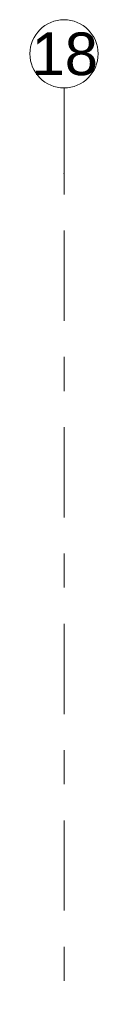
# Model space of a CAD drawing. Header units: metres. Extents: x -3.6 to 84.5, y -11 to 16.8.
# Tile 227 of 229: x 61.63 to 61.83, y 13.919 to 16.805. Entities that reach past the tile are written whole.
import ezdxf

# ---------------------------------------------------------------- set-up
doc = ezdxf.new("R2010")
doc.units = ezdxf.units.M
doc.header["$MEASUREMENT"] = 0
doc.linetypes.add('Strichlinie doppelt', pattern=[0.546806, 0.264583, -0.105833, 0.070556, -0.105833])
doc.layers.add('451 - Universal.Achsen Raster', color=7, linetype='Continuous')
doc.styles.add('ERSTELLTER_STIL_2', font='txt')

msp = doc.modelspace()

# ---------------------------------------------------------------- linework, layer by layer
at = {"layer": '451 - Universal.Achsen Raster', "color": 160, "linetype": 'Strichlinie doppelt', "lineweight": 9, "true_color": 0x3232ff}
for p, q in [((61.73, 16.355), (61.73, 16.605)), ((61.73, -10.585), (61.73, 16.355))]:
    msp.add_line(p, q, dxfattribs=at)
at = {"layer": '451 - Universal.Achsen Raster', "color": 160, "linetype": 'Continuous', "lineweight": 9, "true_color": 0x3232ff}
msp.add_circle((61.73, 16.705), 0.1, dxfattribs=at)
at = {"layer": '451 - Universal.Achsen Raster', "color": 160, "linetype": 'Strichlinie doppelt', "lineweight": 9, "true_color": 0x3232ff}
msp.add_point((61.73, 16.355), dxfattribs=at)
msp.add_point((61.73, 16.355), dxfattribs=at)

# ---------------------------------------------------------------- texts
at = {"layer": '451 - Universal.Achsen Raster', "color": 160, "lineweight": 9, "true_color": 0x3232ff, "insert": (61.6351, 16.7675), "char_height": 0.125, "attachment_point": 1, "style": 'ERSTELLTER_STIL_2'}
msp.add_mtext('\\A1;{\\pql;\\pt0;\\fArial|b0|i0|c0|p38;18}', dxfattribs=at)

doc.saveas('drawing.dxf')
